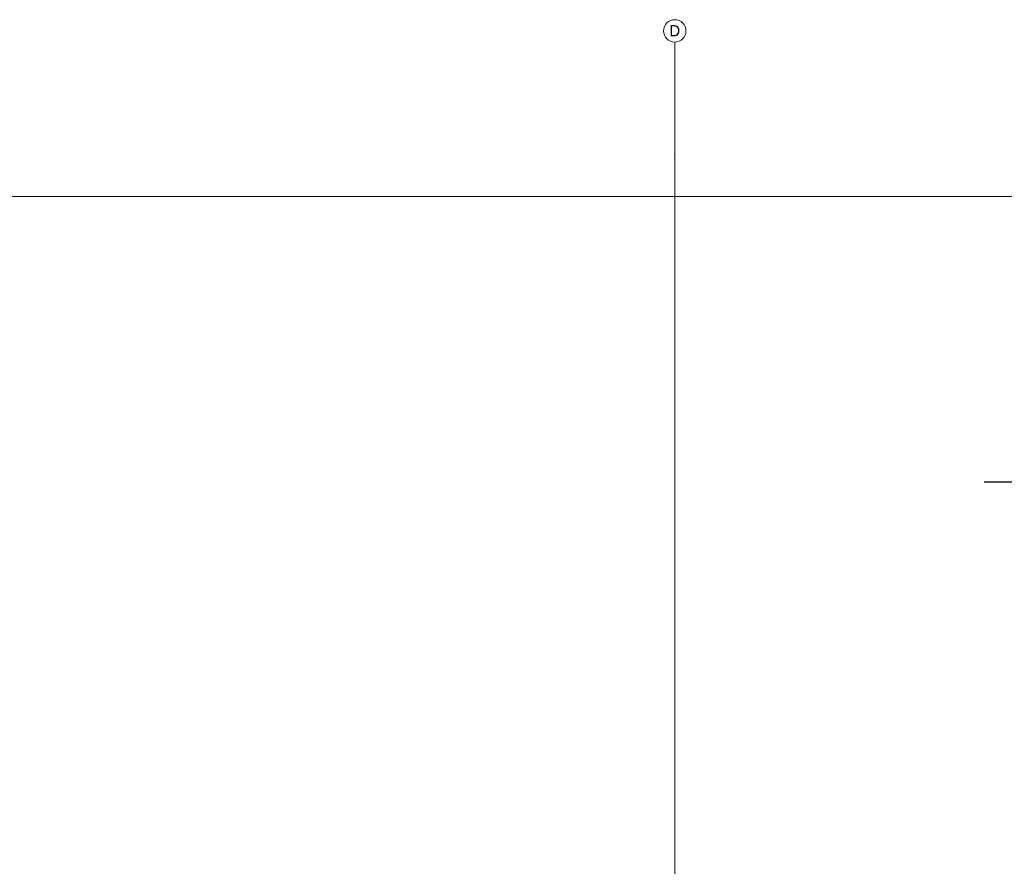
# Model space of a CAD drawing. Header units: millimetres. Extents: x 0 to 88385, y 0 to 41127.
# Tile 88 of 244: x 49396 to 58168, y 33099 to 40638. Entities that reach past the tile are written whole.
import ezdxf
from ezdxf import colors
from ezdxf.entities.mleader import LeaderData, LeaderLine
from ezdxf.enums import TextEntityAlignment as Align
from ezdxf.math import Vec2, Vec3

# ---------------------------------------------------------------- set-up
doc = ezdxf.new("R2010")
doc.units = ezdxf.units.MM
doc.header["$MEASUREMENT"] = 0
doc.layers.add('- მექანიკური ნაწილი', color=7, linetype='Continuous')
doc.layers.add('Structural - Grid', color=7, linetype='Continuous')
doc.layers.add('Structural - Grid_Pen_No__81', color=7, linetype='Continuous', lineweight=20, true_color=0x6a6a6a)
doc.styles.add('CT', font='ARIALN.TTF', dxfattribs={"height": 200})
doc.styles.add('GENERATED_STYLE_2', font='txt')

# ---------------------------------------------------------------- blocks, each defined once
blk = doc.blocks.new('Standard grid marker')
at = {"layer": 'Structural - Grid_Pen_No__81', "color": 251, "linetype": 'Continuous', "lineweight": 20, "true_color": 0x6a6a6a}
blk.add_line((1000, 0), (51328.1, 0), dxfattribs=at)
at = {"layer": 'Structural - Grid_Pen_No__81', "color": 251, "lineweight": 20, "true_color": 0x6a6a6a, "style": 'GENERATED_STYLE_2'}
for tag, p in [('AC_MarkerText_1_0', (-100, -144)), ('AC_MarkerText_1_1', (52428.1, -144))]:
    blk.add_attdef(tag, text='', height=100, rotation=180, dxfattribs=at).set_placement(p, align=Align.TOP_CENTER)
blk = doc.blocks.new('Standard grid marker_2')
at = {"layer": 'Structural - Grid_Pen_No__81', "color": 251, "linetype": 'Continuous', "lineweight": 20, "true_color": 0x6a6a6a}
for p, q in [((1000, 0), (27734.9, 0)), ((27734.9, 0), (28734.9, 0))]:
    blk.add_line(p, q, dxfattribs=at)
blk.add_circle((28834.9, 0), 100, dxfattribs=at)
blk.add_point((27734.9, 0), dxfattribs=at)
blk.add_point((27734.9, 0), dxfattribs=at)
at = {"layer": 'Structural - Grid_Pen_No__81', "color": 251, "lineweight": 20, "true_color": 0x6a6a6a, "style": 'GENERATED_STYLE_2'}
for tag, p in [('AC_MarkerText_1_0', (-1.5, -46.7)), ('AC_MarkerText_1_1', (28933.4, -46.7))]:
    blk.add_attdef(tag, text='', height=100, rotation=270, dxfattribs=at).set_placement(p, align=Align.TOP_CENTER)
blk = doc.blocks.new('_DotSmall')
at = {"color": 0, "linetype": 'ByBlock', "const_width": 0.5}
blk.add_lwpolyline([(-0.0625, 0, 1), (0.0625, 0, 1)], format="xyb", close=True, dxfattribs=at)

msp = doc.modelspace()

# ---------------------------------------------------------------- block references
at = {"layer": 'Structural - Grid', "color": 8, "linetype": 'Continuous', "lineweight": 15}
ref = msp.add_blockref('Standard grid marker_2', (55231.5059, 11703.05519), dxfattribs=dict(at, zscale=1000, rotation=90))
ref.add_attrib('AC_MarkerText_1_1', 'D', dxfattribs={"layer": 'Structural - Grid_Pen_No__81', "color": 251, "lineweight": 20, "true_color": 0x6a6a6a, "height": 100, "rotation": 360, "style": 'GENERATED_STYLE_2'}).set_placement((55231.5059, 40589.79915), align=Align.TOP_CENTER)
at = {"layer": 'Structural - Grid', "color": 8, "linetype": 'Continuous', "lineweight": 15, "zscale": 1000, "rotation": 180}
msp.add_blockref('Standard grid marker', (88184.57817, 39062.98097), dxfattribs=at)

# ---------------------------------------------------------------- leaders
at = {"layer": '- მექანიკური ნაწილი', "color": 7}
ml = msp.add_multileader_mtext('Standard', dxfattribs=at)
ml.set_content('{\\fSylfaen|b1|i0|c0|p18;\\C1;DB-HVAC\\C7;  \\fSylfaen|b0|i0|c0|p18;\\C1;QF-27          \\C7;N2XH-3X2.5}', color=7, style='CT')
ml.set_leader_properties()
ml.set_arrow_properties(name='DOTSMALL')
ml.build(insert=Vec2(0, 0))
ml.multileader.update_dxf_attribs({"has_dogleg": 0, "text_left_attachment_type": 6, "text_right_attachment_type": 6, "dogleg_length": 9, "arrow_head_size": 172.53719})
ctx = ml.context
ctx.base_point, ctx.char_height, ctx.arrow_head_size, ctx.landing_gap_size, ctx.plane_origin = Vec3(58598.74575, 36520.82968), 171.3007828, 172.53719, 57.5124, Vec3(41865.56722, 26035.30577)
ctx.left_attachment, ctx.right_attachment, ctx.text_align_type = 6, 6, 1
notes = []
notes.append((ctx, [(0, (1, 1, 0), (60610.55864, 36520.82968), (-1, 0), 9, [(2, [(63057.71592, 35447.31558)], 0, [])])]))
ctx.mtext.insert, ctx.mtext.width, ctx.mtext.defined_height, ctx.mtext.alignment, ctx.mtext.flow_direction = Vec3(59600.15219, 36726.39062), 2531.4263669, 243.98464, 2, 5
for ctx, leaders in notes:
    for number, flags, end, landing, length, lines in leaders:
        leader = LeaderData()
        leader.index, (leader.has_last_leader_line, leader.has_dogleg_vector, leader.attachment_direction) = number, flags
        leader.last_leader_point, leader.dogleg_vector, leader.dogleg_length = Vec3(end), Vec3(landing), length
        for number, points, colour, breaks in lines:
            line = LeaderLine()
            line.index, line.vertices, line.color, line.breaks = number, Vec3.list(points), colors.encode_raw_color(colour), breaks
            leader.lines.append(line)
        ctx.leaders.append(leader)

doc.saveas('drawing.dxf')
